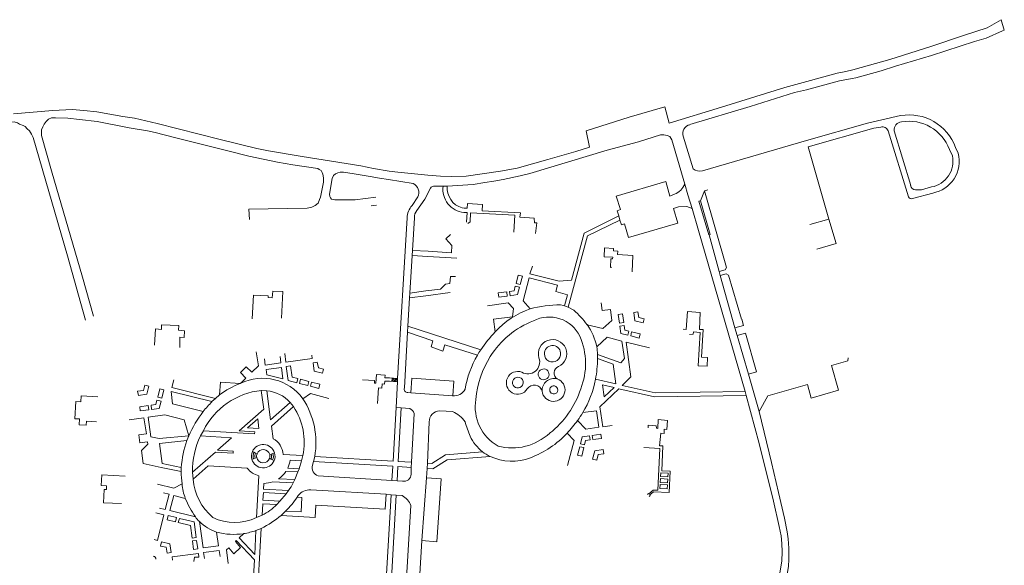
# Model space of a CAD drawing. Extents: x 145000 to 155000, y 457500 to 470000.
# Tile 43 of 196: x 145197 to 145543, y 462594 to 462786. Entities that reach past the tile are written whole.
import ezdxf

# ---------------------------------------------------------------- set-up
doc = ezdxf.new("R2010")
doc.units = 0
doc.header["$LTSCALE"] = 0.2
doc.header["$MEASUREMENT"] = 0
doc.layers.add('kant verharding', color=252, linetype='Continuous', lineweight=0)

msp = doc.modelspace()

# ---------------------------------------------------------------- linework, layer by layer
at = {"layer": 'kant verharding', "lineweight": 0, "flags": 128}
for points in [[(145490.02, 462767.99), (145503.12, 462771.53), (145517.54, 462776.16), (145529.07, 462780), (145537.36, 462782.72), (145542.3, 462785.57)], [(145542.3, 462785.57), (145543.4, 462781.88)], [(145543.4, 462781.88), (145542.77, 462781.69), (145537.01, 462779.12), (145532.92, 462777.85), (145517.8, 462772.93), (145505.14, 462769.18), (145500.04, 462767.53), (145491.11, 462765.17), (145489.88, 462764.91), (145485.37, 462764.05), (145473.72, 462760.91), (145469.56, 462759.97), (145453.91, 462755.06), (145432.65, 462748.64)], [(145194.51, 462752.44), (145208.38, 462753.68), (145215.18, 462753.94), (145219.3, 462753.68), (145223.87, 462753.12), (145232.95, 462751.52), (145237.14, 462750.93), (145245.04, 462749), (145267.29, 462743.42), (145280.15, 462740.21), (145284.31, 462739.38), (145296.09, 462737.45), (145316.75, 462734.19), (145321.23, 462733.22), (145326.77, 462732.32), (145329.79, 462731.91), (145340.38, 462730.81), (145344.8, 462730.5), (145348.62, 462730.35), (145353.95, 462730.55), (145365.95, 462732.28), (145371.84, 462733.35), (145382.66, 462736.38), (145392.5, 462739.17), (145397.27, 462740.71), (145396.13, 462746.47), (145411.3, 462751.22), (145423.88, 462754.92), (145425.37, 462749.22), (145443.8, 462754.75), (145466.08, 462761.67), (145473.84, 462763.88), (145484.53, 462766.79)], [(145484.53, 462766.79), (145487.56, 462767.35)], [(145487.56, 462767.35), (145490.02, 462767.99)], [(145437.09, 462732.41), (145473.78, 462743.09), (145495.26, 462749.22), (145506.89, 462751.83)], [(145052.29, 462699.24), (145055.96, 462701.16), (145058.46, 462702.25), (145105.18, 462719.71), (145130.83, 462729.69), (145150.44, 462737.35), (145162.75, 462741.73), (145172.8, 462745.07), (145175.84, 462745.97), (145179.78, 462747.09), (145185.77, 462748.34), (145189.09, 462749.14), (145191.24, 462749.44), (145192.97, 462749.49), (145194.77, 462749.59), (145195.86, 462749.32), (145196.63, 462748.81), (145197.83, 462748.37), (145198.65, 462747.99), (145199.31, 462747.2), (145200.17, 462746.41), (145200.83, 462745.33), (145201.37, 462744.17), (145213.48, 462702.42)], [(145277.59, 462715.22), (145277.35, 462718.87), (145297.93, 462719.27), (145299.49, 462719.64), (145300.7, 462720.2), (145301.73, 462721.04), (145302.28, 462722.31), (145302.61, 462723.08), (145303.61, 462728.44), (145303.66, 462729.96), (145303.45, 462731.17), (145303.16, 462731.75), (145302.82, 462732.48), (145302.08, 462732.91), (145301.65, 462733.17), (145292.85, 462734.51), (145287.48, 462735.49), (145277.34, 462737.55), (145270.46, 462739.3), (145251.23, 462744.16), (145244.4, 462745.93), (145241.66, 462746.44), (145235.27, 462747.51), (145224, 462749.71), (145217.71, 462750.42), (145213.59, 462750.91), (145209.22, 462751.09), (145207.92, 462751.01), (145206.86, 462750.52), (145205.95, 462749.76), (145205.26, 462748.77), (145204.8, 462747.93), (145204.33, 462746.81), (145204.38, 462744.81), (145207.9, 462732.41), (145218.8, 462694.97), (145222.65, 462681.2)], [(145430.86, 462727.71), (145426.37, 462743.33), (145425.63, 462744.42), (145424.66, 462744.88), (145423.47, 462745.1), (145422.34, 462745.11), (145414.63, 462742.57), (145403.51, 462739.62), (145376.32, 462731.49), (145372.93, 462730.61), (145366.89, 462729.3), (145363.63, 462728.74), (145360.49, 462728.28), (145356.38, 462727.59), (145347.21, 462727.02)], [(145499.92, 462747.76), (145497.43, 462747.36), (145474.37, 462740.86), (145481.64, 462715.43)], [(145509.71, 462723.23), (145502.45, 462746.44)], [(145504.59, 462746.45), (145510.43, 462727.23)], [(145430.29, 462744.54), (145433.83, 462733.08)], [(145525.1, 462737.65), (145524.09, 462739.89)], [(145526.18, 462740.66), (145527.13, 462738.57)], [(145314.48, 462731.37), (145310.64, 462731.97), (145309.54, 462731.88), (145308.66, 462731.67), (145307.93, 462731.31), (145307.22, 462730.74), (145306.71, 462729.7), (145305.75, 462724.16), (145305.84, 462723.41), (145306.06, 462722.91), (145306.45, 462722.47), (145307.6, 462722.21), (145313.27, 462722.13), (145314.85, 462722.16), (145322.11, 462723.12)], [(145335.23, 462727.91), (145326.53, 462729.35), (145323.33, 462729.82), (145320.09, 462730.41), (145314.48, 462731.37)], [(145427.3, 462724.14), (145425.65, 462723.53), (145424.18, 462728.65), (145406.77, 462723.53), (145408.26, 462718.78), (145407.04, 462718.37), (145407.65, 462716.52)], [(145433.45, 462719.16), (145431.97, 462723.9), (145430.86, 462727.71)], [(145341.31, 462726.32), (145339.3, 462722.47), (145336.5, 462718.42)], [(145342.83, 462727.03), (145345.78, 462727.03)], [(145345.78, 462727.03), (145347.21, 462727.02)], [(145437.81, 462725.31), (145436.36, 462721.78)], [(145437.81, 462725.31), (145439.03, 462725.7)], [(145442.94, 462696.95), (145445.08, 462697.57), (145445.56, 462698.43), (145437.81, 462725.31)], [(145518.19, 462724.58), (145511.02, 462722.61)], [(145512.17, 462725.73), (145514.25, 462725.69), (145517.8, 462726.73)], [(145334.85, 462720.2), (145336.83, 462723.2)], [(145378.31, 462710.36), (145378.83, 462714.06), (145377.9, 462714.12), (145377.85, 462715.79), (145372.85, 462716.13), (145373.01, 462717.62), (145359.58, 462718.34), (145359.65, 462720.53), (145354.33, 462720.85), (145354.26, 462719.25), (145353.24, 462719.3)], [(145436.36, 462721.78), (145435.87, 462721.66), (145439.34, 462709.85), (145439.49, 462709.9)], [(145439.49, 462709.9), (145439.8, 462710.01), (145436.36, 462721.78)], [(145320.41, 462720.08), (145322.26, 462720.25)], [(145353.24, 462719.3), (145352.47, 462719.34)], [(145353.1, 462717.76), (145354.22, 462717.72), (145354.05, 462714.34)], [(145354.51, 462713.82), (145355.33, 462714.48), (145355.44, 462717.64), (145371, 462716.75), (145370.69, 462710.78)], [(145408.05, 462715.06), (145408.62, 462713.37), (145409.69, 462713.75), (145411.08, 462708.88), (145428.43, 462713.92), (145426.93, 462719.16), (145428.71, 462719.75), (145431.6, 462719.86), (145433.45, 462719.16)], [(145433.45, 462719.16), (145435.74, 462711.4), (145452.1, 462654.69)], [(145329.77, 462659.29), (145333.07, 462715.84)], [(145335.65, 462715.88), (145334.98, 462704.4)], [(145407.65, 462716.52), (145395.48, 462710.5), (145391, 462693.97), (145386.64, 462693.58), (145376.31, 462696.16), (145377.21, 462698.9)], [(145389.87, 462684.4), (145396.64, 462709.49), (145408.05, 462715.06)], [(145408.05, 462715.06), (145407.65, 462716.52)], [(145481.64, 462715.43), (145474.88, 462713.47)], [(145481.64, 462715.43), (145484.15, 462706.78)], [(145340.46, 462704.07), (145348.69, 462703.57), (145348.82, 462706.06), (145346.71, 462708.46), (145348.39, 462710)], [(145439.49, 462709.9), (145442.94, 462696.95)], [(145484.15, 462706.78), (145477.39, 462704.82)], [(145334.87, 462702.54), (145334.98, 462704.4)], [(145334.98, 462704.4), (145340.46, 462704.07)], [(145405.22, 462698.5), (145404.71, 462698.43), (145404.86, 462701.44), (145405.45, 462701.39), (145405.49, 462702.01), (145402.49, 462702.18), (145402.64, 462705.31), (145405.81, 462705.11), (145405.75, 462704.22), (145407.25, 462704.14), (145407.17, 462702.95), (145412.61, 462702.63), (145412.3, 462696.9)], [(145213.48, 462702.42), (145219.88, 462679.85)], [(145334.06, 462689.38), (145334.87, 462702.54)], [(145334.87, 462702.54), (145340.37, 462702.25)], [(145340.37, 462702.25), (145350.55, 462701.69)], [(145443.36, 462695.52), (145442.94, 462696.95)], [(145339.73, 462690.12), (145344.9, 462690.79), (145346.59, 462692.56), (145348.12, 462692.75), (145348.34, 462695.26), (145350.18, 462695.19)], [(145372.2, 462695.7), (145373.68, 462695.34), (145372.91, 462692.42), (145371.46, 462692.8), (145372.2, 462695.7)], [(145376.41, 462683.81), (145373.95, 462686.59), (145376.07, 462694.74), (145386.02, 462692.14), (145385.43, 462689.93), (145389.58, 462688.75), (145388.54, 462684.91)], [(145448.53, 462677.1), (145451.58, 462677.98), (145450.94, 462680.2), (145450.81, 462680.18), (145446.33, 462695.64), (145445.49, 462696.12), (145443.36, 462695.52)], [(145443.36, 462695.52), (145448.53, 462677.1)], [(145285.76, 462690.08), (145285.62, 462687.69), (145284.12, 462687.77), (145284.15, 462688.35), (145278.96, 462688.66), (145278.49, 462680.31)], [(145289.35, 462689.87), (145285.76, 462690.08)], [(145288.81, 462680.54), (145289.35, 462689.87)], [(145333.99, 462687.7), (145334.06, 462689.38)], [(145334.06, 462689.38), (145339.73, 462690.12)], [(145348.2, 462689.59), (145339.64, 462688.45)], [(145368.36, 462688.32), (145368.16, 462689.83), (145365.16, 462689.45), (145365.34, 462687.91), (145368.36, 462688.32)], [(145370.74, 462690.19), (145371.2, 462691.83), (145372.65, 462691.46), (145372.02, 462688.85), (145369.35, 462688.46), (145369.14, 462689.96), (145370.74, 462690.19)], [(145333.99, 462687.7), (145333.34, 462677.77)], [(145339.64, 462688.45), (145333.99, 462687.7)], [(145364.07, 462675.69), (145363.48, 462680.14), (145370.18, 462681.05), (145370.59, 462683.95), (145368.74, 462685.89), (145361.42, 462684.91)], [(145401.41, 462685.98), (145401.8, 462683.22), (145404.69, 462683.63), (145405.22, 462679.68), (145402.06, 462676.87), (145396.47, 462678.25)], [(145388.54, 462684.91), (145388.19, 462685.01), (145387.17, 462685.19)], [(145388.54, 462684.91), (145389.13, 462684.69), (145389.87, 462684.4)], [(145391.8, 462683.3), (145389.87, 462684.4)], [(145414.37, 462682.83), (145414.68, 462680.82), (145416.55, 462680.33), (145416.17, 462678.88), (145413.3, 462679.6), (145412.9, 462682.56), (145414.37, 462682.83)], [(145432.52, 462674.82), (145433.86, 462674.86), (145433.9, 462675.72), (145436.31, 462675.52), (145435.65, 462663.79), (145438.73, 462663.66), (145438.9, 462666.75), (145436.8, 462666.87), (145437.37, 462676.51), (145436.06, 462676.58), (145436.27, 462682.58), (145431.8, 462682.89), (145431.36, 462676.61), (145430.33, 462676.69)], [(145407.87, 462678.75), (145407.43, 462681.84), (145408.93, 462682.06), (145409.36, 462678.97), (145407.87, 462678.75)], [(145244.09, 462671.06), (145244.51, 462676.76), (145246.63, 462676.58), (145246.65, 462678.23), (145252.69, 462677.92), (145252.6, 462676.29), (145254.68, 462676.11), (145254.58, 462673.73), (145253.07, 462673.8), (145253.01, 462670.25)], [(145333.2, 462675.59), (145332.13, 462656.02)], [(145333.34, 462677.77), (145333.2, 462675.59)], [(145333.2, 462675.59), (145342.21, 462672.57), (145341.51, 462670.44), (145345.67, 462668.96), (145346.42, 462671.19), (145357.88, 462667.49)], [(145359.04, 462669.39), (145333.34, 462677.77)], [(145408.37, 462675.18), (145408, 462677.77), (145409.51, 462677.96), (145409.73, 462676.37), (145411.22, 462675.99), (145410.84, 462674.55), (145408.37, 462675.18)], [(145411.83, 462674.3), (145412.15, 462675.76), (145415.21, 462674.99), (145414.85, 462673.53), (145411.83, 462674.3)], [(145448.53, 462677.1), (145449.37, 462674.41)], [(145399.87, 462670.43), (145403.59, 462673.84), (145408.77, 462672.5), (145409.61, 462666.35), (145408.35, 462664.88), (145400.13, 462667.81)], [(145418.4, 462670.05), (145410.27, 462672.12), (145411.91, 462659.93), (145408.8, 462656.89), (145420.45, 462654.26), (145452.1, 462654.69)], [(145449.37, 462674.41), (145452.24, 462675.23), (145456.15, 462661.68), (145453.26, 462660.87)], [(145449.37, 462674.41), (145453.26, 462660.87)], [(145279.99, 462668.71), (145280.71, 462663.73), (145278.38, 462661.49), (145276.4, 462663.36), (145274.38, 462661.39), (145276.32, 462659.48), (145274.51, 462657.67)], [(145357.88, 462667.49), (145358.4, 462668.42), (145359.04, 462669.39)], [(145282.84, 462666.25), (145283.14, 462664.04), (145288.68, 462664.83), (145288.38, 462667)], [(145290, 462668.13), (145290.41, 462665.07), (145299.7, 462666.38), (145299.55, 462667.58)], [(145400.15, 462666.32), (145405.62, 462664.35), (145406.61, 462657.4), (145399.43, 462659.02)], [(145400.15, 462666.32), (145400.13, 462667.81)], [(145457.05, 462647.67), (145460.15, 462653.22), (145474.04, 462657.23), (145475.39, 462652.43), (145485.02, 462655.24), (145482.53, 462663.85), (145488.26, 462665.55), (145488.36, 462666.59)], [(145283.67, 462660.66), (145283.44, 462662.44), (145288.83, 462663.18), (145289.33, 462659.2), (145283.67, 462660.66)], [(145294.23, 462657.83), (145291.16, 462658.64), (145290.54, 462663.51), (145292.04, 462663.72), (145292.63, 462659.81), (145294.6, 462659.29), (145294.23, 462657.83)], [(145301.89, 462663.06), (145303.7, 462662.62), (145303.31, 462661.15), (145300.37, 462661.9), (145299.98, 462664.83), (145301.47, 462665.05), (145301.89, 462663.06)], [(145265.59, 462652.27), (145250.23, 462656.13), (145251, 462658.84)], [(145298.09, 462656.81), (145295.17, 462657.58), (145295.55, 462659.05), (145298.46, 462658.27), (145298.09, 462656.81)], [(145326.92, 462659.49), (145325.3, 462659.6), (145325.4, 462660.5), (145322.26, 462660.68), (145322.08, 462657.69), (145321.62, 462657.72), (145321.63, 462658.61), (145317.37, 462658.83)], [(145322.72, 462650.57), (145323.02, 462655.99), (145324.2, 462655.91), (145324.29, 462657.4), (145325.18, 462657.37), (145325.26, 462658.43), (145326.84, 462658.33)], [(145329.69, 462658.15), (145326.84, 462658.33)], [(145329.77, 462659.29), (145326.92, 462659.49)], [(145327.78, 462659.43), (145327.69, 462658.28)], [(145328.18, 462659.4), (145328.09, 462658.25)], [(145328.58, 462659.38), (145328.49, 462658.22)], [(145328.97, 462659.35), (145328.89, 462658.2)], [(145329.69, 462658.15), (145329.24, 462649.15)], [(145329.37, 462659.32), (145329.29, 462658.17)], [(145329.77, 462659.29), (145329.69, 462658.15)], [(145334.38, 462654.25), (145334.77, 462659.43), (145349.53, 462658.39), (145349.14, 462653.21)], [(145453.26, 462660.87), (145457.05, 462647.67)], [(145241.42, 462653.74), (145238.45, 462653.3), (145238.21, 462654.81), (145240.22, 462655.1), (145240.73, 462657.01), (145242.16, 462656.64), (145241.42, 462653.74)], [(145247.48, 462655.29), (145246.74, 462652.35), (145245.32, 462652.71), (145246.03, 462655.64), (145247.48, 462655.29)], [(145261.28, 462647.71), (145250.45, 462650.39), (145249.97, 462654.79), (145264.38, 462651.16)], [(145261.37, 462640.95), (145279.38, 462639.8), (145279.45, 462640.51), (145273.99, 462640.86), (145282.63, 462648.49), (145281.76, 462655.11)], [(145274.28, 462657.58), (145267.33, 462658.01), (145267.07, 462653.52)], [(145274.51, 462657.67), (145274.39, 462657.63), (145274.28, 462657.58)], [(145283.71, 462654.96), (145281.76, 462655.11)], [(145283.71, 462654.96), (145285.04, 462644.8), (145291.88, 462650.89)], [(145301.96, 462655.82), (145299.04, 462656.57), (145299.4, 462658.03), (145302.33, 462657.29), (145301.96, 462655.82)], [(145452.47, 462653.33), (145420.21, 462652.87), (145407.6, 462655.73), (145401, 462649.33), (145401.97, 462642.32), (145405.34, 462642.81)], [(145405.98, 462656.14), (145402.54, 462652.81), (145401.91, 462657.03), (145405.98, 462656.14)], [(145452.1, 462654.69), (145452.47, 462653.33)], [(145223.67, 462644.07), (145220.15, 462644.31), (145220.07, 462642.87), (145217.65, 462643.02), (145217.74, 462645.06), (145216.04, 462645.15), (145216.4, 462651.22), (145218.18, 462651.15), (145218.32, 462653.24), (145224.19, 462652.89)], [(145246.48, 462651.35), (145245.84, 462648.78), (145243.08, 462648.4), (145242.93, 462649.91), (145244.57, 462650.15), (145244.96, 462651.73), (145246.48, 462651.35)], [(145265.59, 462652.27), (145264.38, 462651.16)], [(145267.07, 462653.52), (145265.59, 462652.27)], [(145305.53, 462652.31), (145299.05, 462653.99), (145296.41, 462652.19)], [(145333.38, 462654.36), (145334.38, 462654.25)], [(145349.14, 462653.21), (145334.38, 462654.25)], [(145455.38, 462564.6), (145456.29, 462565.06), (145456.79, 462565.35), (145457.8, 462567.59), (145460.4, 462576.73), (145463.23, 462585.64), (145464.44, 462591.53), (145465.01, 462595.2), (145465.13, 462598.32), (145465.02, 462601.2), (145464.84, 462603.97), (145464.16, 462607.26), (145462.08, 462616.16), (145457.07, 462636.46), (145452.47, 462653.33)], [(145241.94, 462649.79), (145242.09, 462648.31), (145239.11, 462647.9), (145238.96, 462649.38), (145241.94, 462649.79)], [(145293.11, 462649.42), (145285.36, 462642.48), (145285.9, 462638.13)], [(145293.11, 462649.42), (145291.88, 462650.89)], [(145329.24, 462649.15), (145328.15, 462630.26), (145300.56, 462631.86)], [(145329.24, 462649.15), (145331.06, 462649)], [(145334.65, 462629.83), (145329.98, 462630.15), (145331.06, 462649)], [(145331.06, 462649), (145334.09, 462648.71)], [(145344.6, 462647.97), (145349.05, 462647.65)], [(145394.94, 462647.29), (145399.77, 462647.93), (145400.61, 462642.15), (145396.04, 462641.5), (145393.13, 462644.58)], [(145253.54, 462626.57), (145246.54, 462628), (145240.13, 462629.43), (145239.52, 462634.03), (145241.75, 462636.15), (145241.71, 462636.98), (145238.96, 462636.67), (145238.6, 462639.49), (145241.28, 462639.84), (145240.44, 462645.47), (145235.24, 462644.82)], [(145256.22, 462639.12), (145245.82, 462638.14), (145242.86, 462638.78), (145241.89, 462645.75), (145247.75, 462646.52), (145254.54, 462644.78), (145256.22, 462639.12)], [(145276.93, 462641.93), (145280.51, 462645.09), (145280.87, 462641.68), (145276.93, 462641.93)], [(145335.63, 462647.04), (145334.65, 462629.83)], [(145418.3, 462617.81), (145418.64, 462618.15), (145418.54, 462618.33), (145419.84, 462619.47), (145425.33, 462619.15), (145425.76, 462626.65), (145422.75, 462626.84), (145423.2, 462635.58), (145422, 462635.67), (145422.39, 462640.06), (145423.57, 462639.97), (145423.61, 462641.48), (145424.52, 462641.4), (145424.74, 462644.52), (145421.55, 462644.83), (145421.38, 462641.76), (145420.94, 462641.78), (145420.84, 462642.69), (145418.02, 462642.86), (145418, 462642)], [(145449.36, 462531.91), (145455.11, 462549.3), (145457.89, 462559.84), (145460.17, 462567.21), (145466.24, 462586.3), (145466.86, 462589.72), (145467.38, 462593.11), (145467.5, 462595.76), (145467.52, 462599.64), (145467.25, 462602.87), (145466.93, 462605.3), (145465.95, 462610.14), (145463.85, 462619.22), (145461.42, 462629.75), (145457.05, 462647.67)], [(145261.37, 462640.95), (145260.37, 462639.11)], [(145340.28, 462629.54), (145340.89, 462644.01)], [(145255.58, 462637.45), (145245.86, 462636.49), (145246.81, 462629.38), (145253.58, 462627.98)], [(145256.22, 462639.12), (145255.58, 462637.45)], [(145257.51, 462626.31), (145265.58, 462633.43), (145271.81, 462633.02), (145271.86, 462633.72), (145266.32, 462634.08), (145271.24, 462638.41), (145260.37, 462639.11)], [(145389.45, 462640.08), (145391.87, 462637.5), (145389.62, 462628.75)], [(145394.75, 462638.84), (145397.32, 462639.17), (145397.53, 462637.69), (145395.94, 462637.47), (145395.57, 462635.98), (145394.11, 462636.34), (145394.75, 462638.84)], [(145401.36, 462639.76), (145401.59, 462638.24), (145398.5, 462637.81), (145398.3, 462639.3), (145401.36, 462639.76)], [(145393.87, 462635.32), (145395.35, 462634.99), (145394.58, 462631.98), (145393.08, 462632.34), (145393.87, 462635.32)], [(145402.33, 462632.78), (145400.4, 462632.55), (145399.88, 462630.58), (145398.44, 462630.95), (145399.16, 462633.87), (145402.14, 462634.29), (145402.33, 462632.78)], [(145416.42, 462634.99), (145422.14, 462634.65), (145421.36, 462620.03), (145419.7, 462620.07), (145418.19, 462618.75), (145418.05, 462618.81), (145417.72, 462618.47)], [(145279.02, 462631.07), (145278.45, 462630.87)], [(145278.63, 462633.6), (145279.17, 462633.34)], [(145279.58, 462631.27), (145279.02, 462631.07)], [(145279.17, 462633.34), (145279.72, 462633.09)], [(145280.18, 462631.47), (145279.58, 462631.27)], [(145279.72, 462633.09), (145280.26, 462632.84)], [(145285.18, 462630.94), (145284.62, 462631.22)], [(145284.7, 462632.55), (145285.26, 462632.74)], [(145285.72, 462630.67), (145285.18, 462630.94)], [(145285.26, 462632.74), (145285.83, 462632.93)], [(145286.25, 462630.41), (145285.72, 462630.67)], [(145285.83, 462632.93), (145286.4, 462633.12)], [(145289.48, 462632.61), (145296.39, 462632.19)], [(145295.95, 462630.3), (145291.92, 462630.55)], [(145295.95, 462630.3), (145296.39, 462632.19)], [(145300.56, 462631.86), (145300.14, 462630.08)], [(145362.31, 462631.91), (145347.18, 462630.67), (145342.12, 462627.54), (145340.15, 462627.68)], [(145359.63, 462633.53), (145346.62, 462632.47), (145341.76, 462629.43), (145340.28, 462629.54)], [(145253.58, 462627.98), (145253.54, 462626.57)], [(145257.71, 462623.87), (145262.99, 462628.6), (145276.8, 462627.73)], [(145291.06, 462627.79), (145295.09, 462627.58)], [(145294.67, 462626.45), (145295.09, 462627.58)], [(145295.09, 462627.58), (145295.95, 462630.3)], [(145299.81, 462628.82), (145300.14, 462630.08)], [(145300.14, 462630.08), (145328.01, 462628.44), (145327.69, 462623.42)], [(145329.54, 462623.31), (145329.85, 462628.31), (145334.58, 462628.03)], [(145334.58, 462628.03), (145334.52, 462625.62)], [(145334.65, 462629.83), (145334.58, 462628.03)], [(145340.15, 462627.68), (145339.94, 462624.39)], [(145340.15, 462627.68), (145340.28, 462629.54)], [(145232.46, 462615.3), (145226.2, 462615.57), (145226.46, 462620.24), (145227.27, 462620.2), (145227.29, 462621.54), (145225.33, 462621.68), (145225.54, 462625.41), (145233.8, 462624.93)], [(145257.51, 462626.31), (145257.71, 462623.87)], [(145280.9, 462625.11), (145280.05, 462610.44)], [(145287.79, 462623.98), (145293.54, 462623.73)], [(145294.67, 462626.45), (145290.38, 462626.63)], [(145292.98, 462622.58), (145293.54, 462623.73)], [(145293.54, 462623.73), (145294.67, 462626.45)], [(145327.69, 462623.42), (145301.76, 462625.02)], [(145338.3, 462602.26), (145343.6, 462601.86), (145345.08, 462624.01), (145339.94, 462624.39)], [(145339.94, 462624.39), (145338.3, 462602.26)], [(145424.89, 462623.93), (145424.82, 462622.59), (145422.23, 462622.73), (145422.3, 462624.07), (145424.89, 462623.93)], [(145422.35, 462624.84), (145424.92, 462624.7), (145425.01, 462626.01), (145422.42, 462626.15), (145422.35, 462624.84)], [(145253.85, 462622.22), (145250.98, 462620.73), (145245.17, 462622.18)], [(145282.66, 462622.41), (145282.56, 462620.37), (145291.36, 462619.92)], [(145292.98, 462622.58), (145285.77, 462623)], [(145299.14, 462620.16), (145301.21, 462620.02), (145325.68, 462618.55)], [(145329.54, 462623.31), (145327.69, 462623.42)], [(145331.45, 462623.2), (145329.54, 462623.31)], [(145424.78, 462621.85), (145424.71, 462620.47), (145422.12, 462620.6), (145422.19, 462622), (145424.78, 462621.85)], [(145245.9, 462613.68), (145247.95, 462613.18), (145249.31, 462618.56), (145247.28, 462619.1)], [(145258.53, 462610.67), (145249.55, 462612.84), (145250.89, 462618.13), (145254.98, 462617.13)], [(145281.72, 462606.58), (145280.23, 462579.3), (145325.05, 462576.55), (145327.44, 462618.4)], [(145290.52, 462618.78), (145282.49, 462619.22), (145282.33, 462616.45), (145288.31, 462616.09)], [(145288.31, 462616.09), (145290.52, 462618.78)], [(145325.68, 462618.55), (145325.38, 462613.31), (145300.9, 462614.77), (145300.67, 462610.43), (145288.69, 462611.15)], [(145290.32, 462612.64), (145295.73, 462612.34), (145296.05, 462617.44), (145294.34, 462617.53)], [(145290.52, 462618.78), (145291.36, 462619.92)], [(145294.34, 462617.53), (145294.78, 462618.19)], [(145327.44, 462618.4), (145325.68, 462618.55)], [(145329.24, 462618.3), (145326.89, 462576.43), (145332.41, 462576.08)], [(145329.24, 462618.3), (145327.44, 462618.4)], [(145329.24, 462618.3), (145331.33, 462618.13)], [(145287.23, 462614.98), (145282.27, 462615.26), (145282.01, 462611.24)], [(145288.31, 462616.09), (145287.23, 462614.98)], [(145334.45, 462614.59), (145332.45, 462581.14)], [(145244.05, 462602.61), (145245.16, 462602.3), (145247.47, 462611.36), (145244.6, 462612.06)], [(145248.64, 462609.6), (145248.99, 462611.08), (145251.92, 462610.34), (145251.55, 462608.88), (145248.64, 462609.6)], [(145258.86, 462603.3), (145258.08, 462608.82), (145252.89, 462610.1), (145252.52, 462608.64), (145256.76, 462607.59), (145257.4, 462603.1), (145258.86, 462603.3)], [(145280.05, 462610.44), (145282.01, 462611.24)], [(145288.69, 462611.15), (145290.32, 462612.64)], [(145266.03, 462605.25), (145266.66, 462600.39), (145261.25, 462599.7), (145259.96, 462608.95)], [(145279.86, 462605.81), (145281.72, 462606.58)], [(145279.86, 462605.81), (145279.44, 462597.4), (145273.97, 462603.23), (145275.54, 462604.71)], [(145270.09, 462594.26), (145269.47, 462599.02), (145270.29, 462599.77), (145272.1, 462597.63), (145274.42, 462599.87), (145272.61, 462601.93), (145272.95, 462602.27), (145279.31, 462595.48), (145277.81, 462569.84), (145231.63, 462572.16), (145225.56, 462578.93), (145226.35, 462579.64)], [(145248.22, 462599.92), (145248.55, 462597.88), (145250.01, 462598.1), (145249.58, 462601.11), (145246.6, 462601.78), (145246.28, 462600.36), (145248.22, 462599.92)], [(145257.52, 462602.13), (145258.98, 462602.33), (145259.43, 462599.35), (145257.93, 462599.19), (145257.52, 462602.13)], [(145337, 462575.93), (145337, 462580.58), (145338.3, 462602.26)], [(145257.94, 462594.96), (145258.21, 462596.48), (145259.75, 462596.42), (145259.62, 462597.77), (145250.33, 462596.59), (145250.45, 462595.39)], [(145267.23, 462596.73), (145266.94, 462598.78), (145261.39, 462598.05), (145261.69, 462595.98)]]:
    msp.add_lwpolyline(points, dxfattribs=at)
at = {"layer": 'kant verharding', "lineweight": 0}
for centre, radius, start, end in [((145509.83, 462734.65), 17.43, 20.1618, 99.6923), ((145433.38, 462745.49), 3.23, 103.1029, 197.1035), ((145507.44, 462746.76), 2.87, 94.6075, 186.117), ((145509.83, 462734.65), 15.19, 20.1556, 99.9141), ((145500.54, 462745.86), 2, 16.8013, 108.0421), ((145516.18, 462735.71), 11.32, 280.2485, 14.6154), ((145516.18, 462735.71), 9.13, 280.238, 12.2657), ((145436.12, 462736), 3.72, 231.8273, 285.0532), ((145333.75, 462724.78), 3.46, 332.8403, 64.7507), ((145424.74, 462730.26), 6.63, 292.7498, 337.3951), ((145342.8, 462725.12), 1.91, 89.2157, 141.2521), ((145353.86, 462725.88), 8.16, 171.9441, 264.7), ((145354.56, 462726.42), 7.38, 175.2741, 253.5331), ((145512.05, 462727.36), 1.63, 184.4873, 274.2236), ((145510.72, 462723.66), 1.1, 203.1377, 285.9594), ((145339.98, 462715.56), 6.92, 137.8669, 177.6903), ((145339.95, 462715.85), 4.3, 143.3637, 179.7259), ((145386.3, 462655.33), 30.14, 109.1432, 137.5076), ((145386.5, 462647.69), 37.5, 88.9845, 105.6141), ((145372.81, 462661.07), 29.24, 35.9913, 49.4935), ((145388.86, 462650.43), 31.27, 111.1166, 147.8375), ((145383.13, 462668.89), 12.06, 26.1395, 117.281), ((145397.02, 462644.27), 45.53, 136.3583, 146.5196), ((145381.06, 462666.92), 19.13, 10.5705, 36.3399), ((145384.31, 462668.01), 5, 294.9345, 197.1976), ((145371.68, 462664.56), 24.26, 338.5885, 23.4062), ((145384.3, 462668.03), 2.88, 6.2169, 181.6152), ((145385.98, 462667.72), 14.15, 0.3842, 11.05), ((145388.88, 462649.3), 35.94, 149.5964, 169.9525), ((145390.2, 462649.34), 32.98, 147.4627, 175.4127), ((145375.59, 462665.13), 4.19, 239.8613, 19.539), ((145384.3, 462668.01), 2.88, 181.1894, 6.6427), ((145359.88, 462666.6), 40.27, 349.1495, 359.5988), ((145372.04, 462657.79), 4, 68.7272, 327.7843), ((145381.16, 462660.78), 1.9, 99.4307, 279.8796), ((145381.18, 462660.78), 1.9, 279.4552, 99.8551), ((145387.35, 462661.18), 2.48, 111.9889, 235.0021), ((145282.12, 462641.6), 17.79, 36.551, 115.3519), ((145372.09, 462657.87), 1.89, 92.8067, 292.8087), ((145372.1, 462657.88), 1.89, 292.517, 93.0983), ((145384.84, 462655.08), 4.22, 75.0333, 183.5726), ((145384.65, 462655.31), 4.05, 186.9398, 71.6661), ((145364.72, 462665.59), 35.33, 328.8024, 349.2837), ((145284.43, 462629.51), 25.74, 95.9411, 153.6089), ((145284.26, 462631.45), 27.98, 110.9121, 127.9143), ((145282.74, 462642.78), 12.22, 41.6257, 85.4633), ((145333.4, 462655.67), 1.31, 164.6986, 269.1629), ((145349.55, 462657.64), 4.45, 264.6746, 332.2766), ((145377.85, 462654.13), 2.87, 13.8589, 147.9091), ((145384.75, 462655.31), 1.45, 98.6214, 296.1271), ((145362.79, 462666.1), 33.15, 308.2101, 341.7121), ((145384.72, 462655.3), 1.46, 297.2113, 97.5373), ((145272.97, 462636.82), 28.02, 349.7917, 33.2484), ((145372.81, 462649.26), 15.72, 170.042, 240.7441), ((145296.43, 462619.21), 45.25, 135.0861, 140.9615), ((145274, 462636.86), 22.87, 348.2272, 33.32), ((145332.41, 462645.63), 3.51, 23.658, 61.3412), ((145344.72, 462644.14), 3.83, 91.7895, 181.8421), ((145295.54, 462621.74), 42.99, 142.8424, 156.1659), ((145346.1, 462639.37), 8.79, 32.2516, 70.3758), ((145343.57, 462681.43), 61.76, 317.9697, 323.3697), ((145379.19, 462655.8), 17.9, 321.1642, 331.6117), ((145392.24, 462654.76), 40.16, 195.4475, 203.0993), ((145287.9, 462625.68), 34.4, 159.9928, 176.1634), ((145285.43, 462626.79), 27.92, 153.8269, 180.9799), ((145282.54, 462632.04), 6.96, 4.7087, 61.18), ((145368.88, 462645.3), 14.97, 204.903, 231.8524), ((145370.13, 462654.26), 19.37, 255.0326, 312.841), ((145364.34, 462663.61), 34.41, 290.7122, 316.8457), ((145282.43, 462631.96), 4.13, 16.241, 156.745), ((145282.43, 462631.96), 2.34, 14.4083, 158.0886), ((145282.15, 462632), 3.87, 155.5593, 196.874), ((145282.43, 462631.99), 4.14, 195.627, 337.5385), ((145282.15, 462631.99), 3.27, 155.659, 196.442), ((145282.15, 462632), 2.67, 155.761, 195.9027), ((145282.02, 462632.04), 1.93, 155.567, 197.1552), ((145282.43, 462631.92), 2.3, 191.3731, 342.1403), ((145282.73, 462632), 2.05, 337.6747, 15.6076), ((145282.88, 462631.95), 2.51, 336.4114, 18.3545), ((145282.87, 462631.94), 3.12, 335.9362, 18.372), ((145282.88, 462631.94), 3.7, 335.4753, 18.488), ((145278.58, 462633.2), 13.61, 336.5752, 348.7735), ((145367.53, 462643.55), 12.76, 231.7443, 245.8256), ((145369.98, 462648.33), 18.12, 244.9661, 291.1387), ((145282.43, 462632.01), 7.07, 217.2776, 257.5489), ((145302.7, 462627.9), 3.03, 162.4105, 251.9582), ((145291.49, 462627.11), 37.95, 180.8217, 187.4094), ((145277.17, 462625.44), 19.52, 184.6151, 230.2287), ((145284.05, 462630.23), 7.28, 300.8648, 330.3809), ((145331.99, 462625.67), 2.53, 257.6919, 358.7115), ((145272.5, 462623.7), 18.71, 184.5402, 200.5508), ((145282.7, 462630.72), 8.31, 269.7385, 291.7032), ((145273.19, 462632.78), 22.26, 324.6976, 332.7323), ((145298.87, 462614.93), 5.23, 87.0673, 141.4418), ((145286.09, 462630.01), 33.66, 202.4859, 215.0539), ((145271.12, 462632.53), 27.64, 313.9995, 327.1518), ((145328.09, 462612.13), 6.82, 21.1944, 61.6754), ((145273.83, 462628.15), 18.78, 295.809, 315.4843), ((145268.05, 462617.1), 11.49, 214.0426, 225.2345), ((145272.36, 462625.61), 17.01, 243.1503, 296.8721), ((145267.62, 462635.67), 32.33, 295.8511, 310.6634), ((145271.57, 462621.18), 16.87, 226.4819, 250.808), ((145272.08, 462628.11), 23.66, 255.1661, 278.3934), ((145270.53, 462633.44), 29.16, 279.8939, 288.6765), ((145243.75, 462595.89), 0.881, 348.7923, 92.3564)]:
    msp.add_arc(centre, radius, start, end, dxfattribs=at)

doc.saveas('drawing.dxf')
